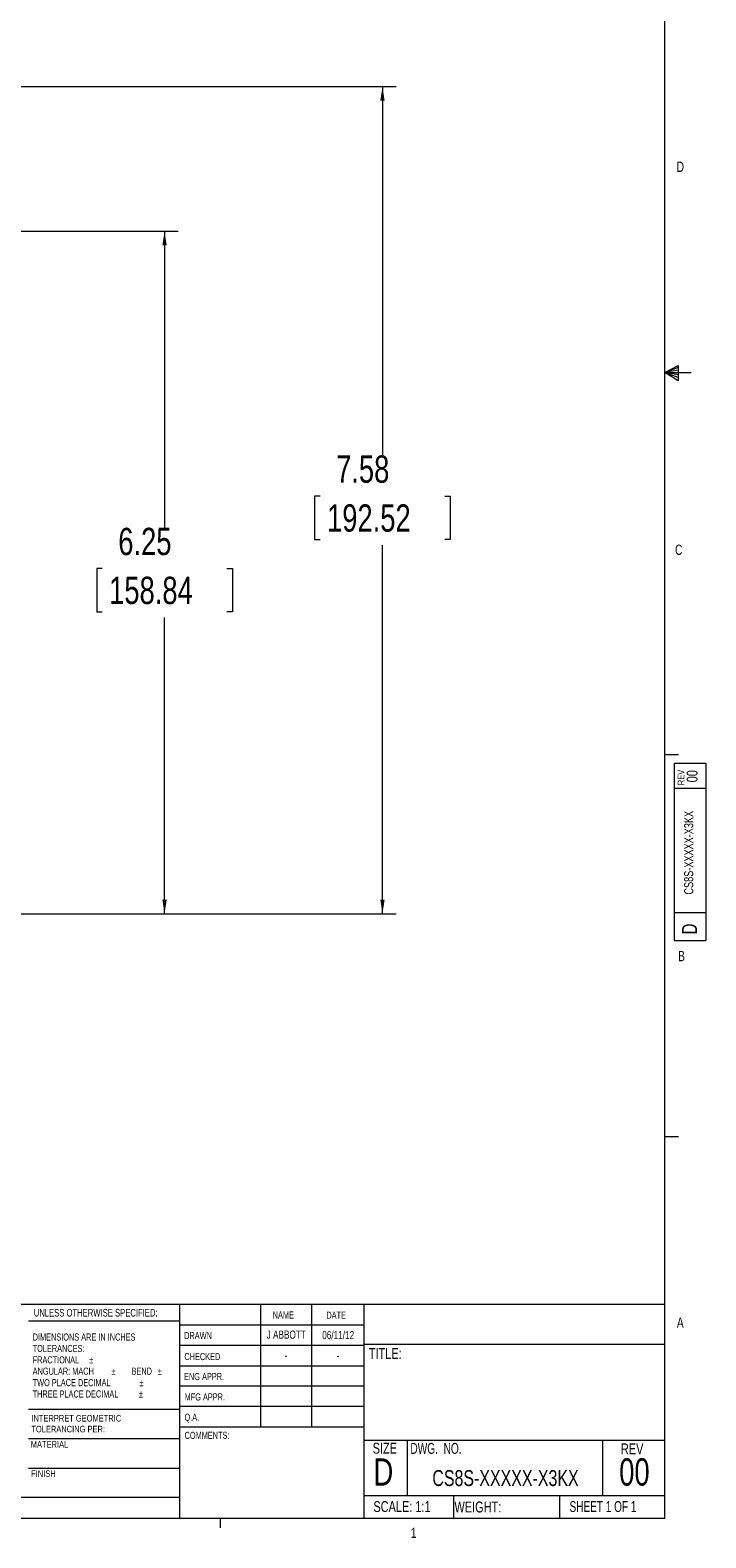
# Model space of a CAD drawing. Header units: inches. Extents: x 0.3 to 33.9, y 0.2 to 21.6.
# Tile 12 of 26: x 27.7 to 33.9, y 0.2 to 14. Entities that reach past the tile are written whole.
import ezdxf

# ---------------------------------------------------------------- set-up
doc = ezdxf.new("R2010")
doc.units = ezdxf.units.IN
doc.header["$MEASUREMENT"] = 0
doc.layers.add('SLD-0', color=7, linetype='Continuous', lineweight=15)
doc.styles.add('SLDTEXTSTYLE0', font='TXT', dxfattribs={"width": 0.75})
doc.styles.add('SLDTEXTSTYLE1', font='TXT', dxfattribs={"width": 0.6875})
doc.styles.add('SLDTEXTSTYLE2', font='TXT', dxfattribs={"width": 0.694444})
doc.dimstyles.new('SLDDIMSTYLE0', dxfattribs={"dimtxt": 0.25, "dimasz": 0.13, "dimexe": 0, "dimexo": 0.0625, "dimgap": 0.0625, "dimtad": 0, "dimtih": 1, "dimtoh": 1, "dimrnd": 1e-09, "dimzin": 12, "dimdsep": 46, "dimtxsty": 'SLDTEXTSTYLE0', "dimsah": 1, "dimcen": 0.09, "dimadec": 0, "dimazin": 3, "dimtfac": 1, "dimtofl": 0, "dimtmove": 0, "dimatfit": 3, "dimfxl": 1, "dimfrac": 2, "dimtolj": 1, "dimtzin": 12, "dimarcsym": 0})

# ---------------------------------------------------------------- blocks, each defined once
blk = doc.blocks.new('SW_NOTE_0')
at = {"color": 0, "linetype": 'Continuous', "lineweight": 0, "char_height": 0.06, "attachment_point": 1, "style": 'SLDTEXTSTYLE0'}
for s, insert in [('INTERPRET GEOMETRIC', (0, 0.077)), ('TOLERANCING PER:', (0, -0.022))]:
    blk.add_mtext(s, dxfattribs=dict(at, insert=insert))
blk = doc.blocks.new('SW_NOTE_1')
at = {"color": 0, "linetype": 'Continuous', "lineweight": 0, "char_height": 0.065, "attachment_point": 1, "style": 'SLDTEXTSTYLE0'}
for s, insert in [('DIMENSIONS ARE IN INCHES', (0, 0.084)), ('TOLERANCES:', (0, -0.021)), ('FRACTIONAL', (0, -0.125)), ('%%p', (0.518, -0.125)), ('ANGULAR: MACH', (0, -0.229)), ('%%p', (0.723, -0.229)), ('BEND', (0.907, -0.229)), ('%%p', (1.148, -0.229)), ('TWO PLACE DECIMAL', (0, -0.334)), ('%%p', (0.979, -0.334)), ('THREE PLACE DECIMAL', (0, -0.438)), ('%%p', (0.974, -0.438))]:
    blk.add_mtext(s, dxfattribs=dict(at, insert=insert))
blk = doc.blocks.new('_D_10')
at = {"layer": 'SLD-0'}
for p, q in [((23.006, 13.532), (31.06, 13.532)), ((30.935, 13.532), (30.935, 10.153)), ((30.364, 9.779), (30.313, 9.779)), ((30.313, 9.779), (30.313, 9.382)), ((31.507, 9.779), (31.557, 9.779)), ((31.557, 9.779), (31.557, 9.382)), ((30.313, 9.382), (30.364, 9.382)), ((30.935, 5.952), (30.935, 9.331)), ((31.557, 9.382), (31.507, 9.382)), ((26.503, 5.952), (31.06, 5.952))]:
    blk.add_line(p, q, dxfattribs=at)
for points in [[(30.935, 13.532), (30.915, 13.402), (30.955, 13.402)], [(30.935, 5.952), (30.955, 6.082), (30.915, 6.082)]]:
    blk.add_solid(points, dxfattribs=at)
at = {"layer": 'SLD-0', "char_height": 0.25, "attachment_point": 1, "style": 'SLDTEXTSTYLE0'}
for s, insert in [('7.58', (30.51, 10.152, -1.544)), ('192.52', (30.427, 9.704, -1.544))]:
    blk.add_mtext(s, dxfattribs=dict(at, insert=insert))
blk = doc.blocks.new('_D_11')
at = {"layer": 'SLD-0'}
for p, q in [((26.872, 12.206), (29.062, 12.206)), ((28.937, 12.206), (28.937, 9.49)), ((28.366, 9.116), (28.315, 9.116)), ((28.315, 9.116), (28.315, 8.719)), ((29.509, 9.116), (29.56, 9.116)), ((29.56, 9.116), (29.56, 8.719)), ((28.315, 8.719), (28.366, 8.719)), ((29.56, 8.719), (29.509, 8.719)), ((28.937, 5.952), (28.937, 8.668)), ((26.503, 5.952), (29.062, 5.952))]:
    blk.add_line(p, q, dxfattribs=at)
for points in [[(28.937, 12.206), (28.917, 12.076), (28.957, 12.076)], [(28.937, 5.952), (28.957, 6.082), (28.917, 6.082)]]:
    blk.add_solid(points, dxfattribs=at)
at = {"layer": 'SLD-0', "char_height": 0.25, "attachment_point": 1, "style": 'SLDTEXTSTYLE0'}
for s, insert in [('6.25', (28.513, 9.489, -1.544)), ('158.84', (28.429, 9.041, -1.544))]:
    blk.add_mtext(s, dxfattribs=dict(at, insert=insert))

msp = doc.modelspace()

# ---------------------------------------------------------------- linework, layer by layer
at = {"color": 7, "linetype": 'Continuous', "lineweight": 0}
for p, q in [((33.523, 0.411), (33.523, 21.411)), ((33.523, 10.911), (33.647, 10.976)), ((33.647, 10.958), (33.523, 10.911)), ((33.647, 10.934), (33.523, 10.911)), ((33.647, 10.976), (33.647, 10.837)), ((33.647, 10.891), (33.523, 10.911)), ((33.647, 10.865), (33.523, 10.911)), ((33.647, 10.837), (33.523, 10.911)), ((33.523, 10.911), (33.766, 10.911)), ((33.523, 7.411), (33.648, 7.411)), ((33.61, 7.332), (33.9, 7.332)), ((33.61, 7.332), (33.61, 5.709)), ((33.9, 7.332), (33.9, 5.709)), ((33.9, 7.099), (33.61, 7.099)), ((33.61, 5.965), (33.9, 5.965)), ((33.61, 5.709), (33.9, 5.709)), ((33.523, 3.911), (33.648, 3.911)), ((25.714, 2.375), (33.523, 2.375)), ((29.073, 2.375), (29.073, 0.411)), ((29.817, 2.375), (29.817, 1.25)), ((30.285, 2.375), (30.285, 1.25)), ((30.764, 2.375), (30.764, 0.411)), ((29.073, 2.221), (27.691, 2.221)), ((29.073, 2.187), (30.764, 2.187)), ((29.073, 2), (30.764, 2)), ((30.764, 2.008), (33.523, 2.008)), ((29.073, 1.812), (30.764, 1.812)), ((30.764, 1.625), (29.073, 1.625)), ((27.691, 1.414), (29.073, 1.414)), ((30.764, 1.437), (29.073, 1.437)), ((30.764, 1.25), (29.073, 1.25)), ((27.691, 1.144), (29.073, 1.144)), ((30.764, 1.13), (33.523, 1.13)), ((31.16, 1.13), (31.16, 0.623)), ((32.951, 1.13), (32.951, 0.623)), ((27.691, 0.874), (29.073, 0.874)), ((25.714, 0.607), (29.073, 0.607)), ((30.764, 0.623), (33.523, 0.623)), ((31.587, 0.623), (31.587, 0.411)), ((32.559, 0.623), (32.559, 0.411)), ((33.523, 0.411), (0.523, 0.411)), ((29.448, 0.411), (29.448, 0.326))]:
    msp.add_line(p, q, dxfattribs=at)

# ---------------------------------------------------------------- block references
for name, p in [('SW_NOTE_1', (27.728, 2.023)), ('SW_NOTE_0', (27.716, 1.283))]:
    msp.add_blockref(name, p, dxfattribs=at)

# ---------------------------------------------------------------- texts
for s, insert, char_height, attachment_point, style in [('D', (33.632, 12.844), 0.0938, 1, 'SLDTEXTSTYLE0'), ('C', (33.617, 9.335), 0.0938, 1, 'SLDTEXTSTYLE0'), ('B', (33.645, 5.612), 0.0938, 1, 'SLDTEXTSTYLE0'), ('UNLESS OTHERWISE SPECIFIED:', (27.738, 2.332), 0.07, 1, 'SLDTEXTSTYLE0'), ('NAME', (29.929, 2.309), 0.065, 1, 'SLDTEXTSTYLE0'), ('DATE', (30.421, 2.307), 0.065, 1, 'SLDTEXTSTYLE0'), ('A', (33.634, 2.253), 0.0938, 1, 'SLDTEXTSTYLE0'), ('DRAWN', (29.117, 2.12), 0.065, 1, 'SLDTEXTSTYLE0'), ('J ABBOTT', (30.053, 2.134), 0.075, 2, 'SLDTEXTSTYLE0'), ('06/11/12', (30.529, 2.13), 0.075, 2, 'SLDTEXTSTYLE0'), ('TITLE:', (30.81, 1.973), 0.1, 1, 'SLDTEXTSTYLE0'), ('CHECKED', (29.119, 1.928), 0.065, 1, 'SLDTEXTSTYLE0'), ('-', (30.052, 1.946), 0.075, 2, 'SLDTEXTSTYLE0'), ('-', (30.528, 1.942), 0.075, 2, 'SLDTEXTSTYLE0'), ('ENG APPR.', (29.116, 1.745), 0.065, 1, 'SLDTEXTSTYLE0'), ('MFG APPR.', (29.121, 1.558), 0.065, 1, 'SLDTEXTSTYLE0'), ('Q.A.', (29.12, 1.372), 0.065, 1, 'SLDTEXTSTYLE0'), ('MATERIAL', (27.711, 1.121), 0.06, 1, 'SLDTEXTSTYLE0'), ('COMMENTS:', (29.121, 1.206), 0.065, 1, 'SLDTEXTSTYLE0'), ('SIZE', (30.845, 1.106), 0.1, 1, 'SLDTEXTSTYLE0'), ('DWG.  NO.', (31.191, 1.104), 0.1, 1, 'SLDTEXTSTYLE2'), ('00', (33.245, 0.963), 0.25, 2, 'SLDTEXTSTYLE0'), ('REV', (33.121, 1.1), 0.1, 1, 'SLDTEXTSTYLE0'), ('FINISH', (27.714, 0.853), 0.06, 1, 'SLDTEXTSTYLE0'), ('D', (30.853, 0.963), 0.25, 1, 'SLDTEXTSTYLE0'), ('CS8S-XXXXX-X3KX', (32.063, 0.855), 0.14583, 2, 'SLDTEXTSTYLE0'), ('SCALE: 1:1', (30.852, 0.571), 0.1, 1, 'SLDTEXTSTYLE0'), ('WEIGHT:', (31.595, 0.567), 0.1, 1, 'SLDTEXTSTYLE0'), ('SHEET 1 OF 1', (32.65, 0.571), 0.1, 1, 'SLDTEXTSTYLE1'), ('1', (31.195, 0.328), 0.0938, 1, 'SLDTEXTSTYLE0')]:
    msp.add_mtext(s, dxfattribs=dict(at, insert=insert, char_height=char_height, attachment_point=attachment_point, style=style))
at = {"color": 7, "linetype": 'Continuous', "lineweight": 0, "rotation": 90, "style": 'SLDTEXTSTYLE0'}
for s, insert, char_height, attachment_point in [('REV', (33.642, 7.131), 0.06, 1), ('00', (33.724, 7.213), 0.1, 2), ('CS8S-XXXXX-X3KX', (33.701, 6.512), 0.08333, 2), ('D', (33.681, 5.763), 0.138, 1)]:
    msp.add_mtext(s, dxfattribs=dict(at, insert=insert, char_height=char_height, attachment_point=attachment_point))

# ---------------------------------------------------------------- dimensions: what is measured, and where the dimension line sits
at = {"layer": 'SLD-0'}
for base, p2, picture, middle in [((30.935, 13.532), (22.956, 13.532), '_D_10', (30.935, 9.742)), ((28.937, 12.206), (26.822, 12.206), '_D_11', (28.937, 9.079))]:
    dim = msp.add_linear_dim(base=base, p1=(26.453, 5.952), p2=p2, angle=90, dimstyle='SLDDIMSTYLE0', dxfattribs=at)
    dim.commit()
    dim.dimension.update_dxf_attribs({"geometry": picture, "text_midpoint": middle, "dimtype": 160})

doc.saveas('drawing.dxf')
